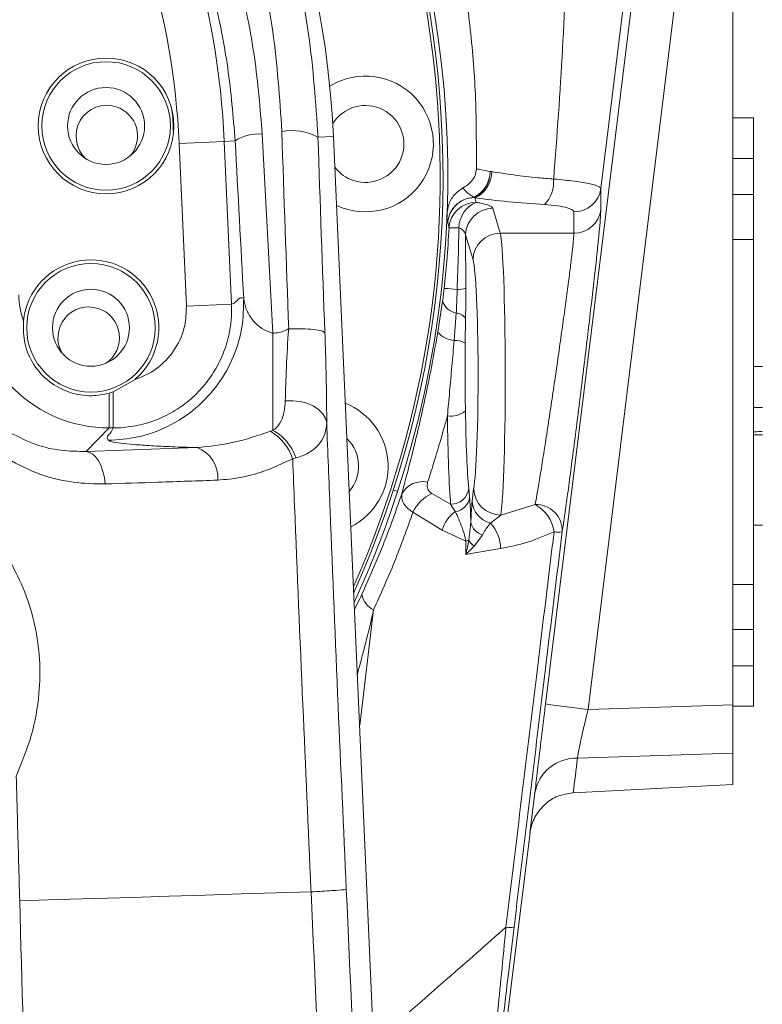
# Model space of a CAD drawing. Header units: millimetres. Extents: x 0 to 16820, y 0 to 11880.
# Tile 25 of 120: x 2786 to 2868, y 7948 to 8057. Entities that reach past the tile are written whole.
import ezdxf

# ---------------------------------------------------------------- set-up
doc = ezdxf.new("R2010")
doc.units = ezdxf.units.MM
doc.header["$LTSCALE"] = 20
doc.linetypes.add('PHANTOM', pattern=[12.7, 6.35, -1.27, 1.27, -1.27, 1.27, -1.27])
doc.styles.add('SLDTEXTSTYLE0', font='TXT', dxfattribs={"width": 0.605})
doc.dimstyles.new('SLDDIMSTYLE0', dxfattribs={"dimtxt": 140, "dimasz": 100, "dimexe": 0, "dimexo": 0.0625, "dimgap": 35, "dimtad": 1, "dimtoh": 1, "dimdec": 0, "dimrnd": 1e-09, "dimzin": 12, "dimdsep": 46, "dimtxsty": 'SLDTEXTSTYLE0', "dimsah": 1, "dimcen": 0.09, "dimadec": 0, "dimazin": 0, "dimtfac": 1, "dimtofl": 0, "dimtmove": 0, "dimatfit": 3, "dimfxl": 0, "dimfrac": 2, "dimtolj": 1, "dimtzin": 12, "dimarcsym": 0})

# ---------------------------------------------------------------- blocks, each defined once
blk = doc.blocks.new('*D5')
at = {"color": 7, "linetype": 'Continuous', "lineweight": 0}
for p, q in [((2720.78, 9015.29), (5150.78, 9015.29)), ((5120.78, 9015.29), (5120.78, 6644.47)), ((2871.03, 6644.47), (5150.78, 6644.47))]:
    blk.add_line(p, q, dxfattribs=at)
for points in [[(5120.78, 9015.29), (5105.78, 8915.29), (5135.78, 8915.29)], [(5120.78, 6644.47), (5135.78, 6744.47), (5105.78, 6744.47)]]:
    blk.add_solid(points, dxfattribs=at)
at = {"color": 7, "linetype": 'Continuous', "lineweight": 0, "insert": (4940.31, 7616), "char_height": 140, "attachment_point": 1, "rotation": 90, "style": 'SLDTEXTSTYLE0'}
blk.add_mtext('2371', dxfattribs=at)

msp = doc.modelspace()

# ---------------------------------------------------------------- linework, layer by layer
at = {"color": 8, "linetype": 'Continuous', "lineweight": 0}
for p, q in [((2859.25, 8065.6), (2848.81, 7980.61)), ((2808.63, 8043.37), (2803.64, 8043.15)), ((2809.83, 8043.43), (2808.63, 8043.37)), ((2808.63, 8043.37), (2809.43, 8025.38)), ((2818.98, 8043.83), (2820.68, 8043.91)), ((2804.44, 8025.16), (2803.64, 8043.15)), ((2867.08, 8041.49), (2864.78, 8041.49)), ((2837.99, 8040.05), (2838.16, 8040.03)), ((2836.31, 8037.13), (2836.21, 8037.16)), ((2864.78, 8037.49), (2867.08, 8037.49)), ((2838.28, 8035.98), (2839.1, 8033.22)), ((2833.45, 8033.82), (2833.31, 8034.36)), ((2836.1, 8030.27), (2835.28, 8033.03)), ((2847.24, 8033.22), (2839.1, 8033.22)), ((2867.08, 8032.52), (2864.78, 8032.52)), ((2809.43, 8025.38), (2804.44, 8025.16)), ((2832.2, 8022.29), (2832.74, 8025.73)), ((2834.01, 8021.38), (2834.25, 8024.4)), ((2835.28, 8023.76), (2835.24, 8021.08)), ((2795.91, 8011.72), (2795.91, 8015.55)), ((2796.36, 8011.72), (2796.36, 8015.69)), ((2795.91, 8011.72), (2793.38, 8009.12)), ((2796.36, 8011.72), (2795.91, 8011.72)), ((2813.72, 8011.35), (2814, 8011.44)), ((2793.38, 8009.12), (2805.62, 8009.54)), ((2816.57, 8008.4), (2816.18, 8008.29)), ((2827.3, 8004.86), (2827.78, 8004.7)), ((2831.55, 8004.47), (2833.63, 8003.29)), ((2835.63, 8005.06), (2835.71, 8004.09)), ((2836, 8003.62), (2836.17, 8004.98)), ((2834.14, 8002.47), (2833.63, 8003.29)), ((2839.17, 8002.1), (2842.97, 8003.27)), ((2832.69, 8000.42), (2829.47, 8002.4)), ((2839.17, 8002.1), (2838.02, 8001.19)), ((2835.29, 7999.22), (2832.69, 8000.42)), ((2837.16, 7999.88), (2836.22, 7998.67)), ((2835.3, 7997.75), (2835.29, 7999.22)), ((2864.78, 7994.41), (2867.08, 7994.41)), ((2823.01, 7991.65), (2823.81, 7993.32)), ((2825.12, 7991.61), (2823.58, 7978.89)), ((2867.08, 7989.44), (2864.78, 7989.44)), ((2864.78, 7985.44), (2867.08, 7985.44)), ((2848.81, 7980.61), (2864.78, 7981.13)), ((2864.78, 7975.79), (2847.63, 7975.25)), ((2842.39, 7966.97), (2842.93, 7971.41)), ((2786.03, 7959.49), (2786.03, 7959.49)), ((2818.21, 7960.47), (2818.21, 7960.47))]:
    msp.add_line(p, q, dxfattribs=at)
at = {"color": 7, "linetype": 'Continuous', "lineweight": 0}
for p, q in [((2864.78, 8060.47), (2864.78, 7981.13)), ((2864.78, 8045.97), (2867.08, 8045.97)), ((2867.08, 8045.97), (2867.08, 8041.49)), ((2834.67, 7729.47), (2820.68, 8043.91)), ((2867.08, 8041.49), (2867.08, 8037.49)), ((2867.08, 8037.49), (2867.08, 8032.52)), ((2867.08, 8032.52), (2867.08, 7994.41)), ((2868.08, 8018.49), (2867.08, 8018.49)), ((2796.36, 8015.69), (2798.78, 8017.08)), ((2795.91, 8015.55), (2796.36, 8015.69)), ((2867.08, 8013.99), (2868.08, 8013.99)), ((2868.08, 8010.97), (2867.08, 8010.97)), ((2867.08, 8000.97), (2868.08, 8000.97)), ((2867.08, 7994.41), (2867.08, 7989.44)), ((2867.08, 7989.44), (2867.08, 7985.44)), ((2867.08, 7985.44), (2867.08, 7980.97)), ((2864.78, 7975.79), (2864.78, 7981.13)), ((2867.08, 7980.97), (2864.78, 7980.97)), ((2864.78, 7975.79), (2864.78, 7972.33)), ((2847.17, 7971.4), (2847.1, 7971.4)), ((2864.78, 7972.33), (2847.17, 7971.4)), ((2842.4, 7967.02), (2838.07, 7931.78)), ((2842.4, 7966.99), (2842.39, 7966.97))]:
    msp.add_line(p, q, dxfattribs=at)
at = {"color": 8, "linetype": 'Continuous', "lineweight": 0, "flags": 128}
for points in [[(2853.93, 8068.38), (2852.72, 8058.47), (2850.22, 8038.16)], [(2844.11, 7981.22), (2845.33, 7991.15), (2850.2, 8030.85), (2854.55, 8066.21)], [(2815.36, 8014.7), (2816.18, 8014.72), (2816.99, 8014.63), (2817.76, 8014.44), (2818.45, 8014.15), (2819.04, 8013.77), (2819.49, 8013.31), (2819.8, 8012.81), (2819.94, 8012.28)], [(2793.38, 8009.12), (2793.75, 8009.02), (2794.11, 8008.81), (2794.45, 8008.47), (2794.76, 8008.03), (2795.02, 8007.5), (2795.23, 8006.89), (2795.38, 8006.23), (2795.46, 8005.53)], [(2839.12, 7998.39), (2835.87, 7997.84), (2835.3, 7997.75)], [(2818.21, 7960.47), (2814.37, 7960.36), (2810.48, 7960.24), (2806.53, 7960.12), (2802.53, 7959.99), (2798.47, 7959.87), (2794.37, 7959.75), (2790.22, 7959.62), (2786.03, 7959.49)]]:
    msp.add_lwpolyline(points, dxfattribs=at)
at = {"color": 7, "linetype": 'Continuous', "lineweight": 0}
for centre, radius in [((2795.57, 8045.07), 7.5), ((2795.57, 8045.07), 4.25), ((2793.9, 8022.78), 4.25)]:
    msp.add_circle(centre, radius, dxfattribs=at)
at = {"color": 8, "linetype": 'Continuous', "lineweight": 0}
for centre in [(2795.57, 8045.07), (2793.9, 8022.78)]:
    msp.add_circle(centre, 7.1, dxfattribs=at)
at = {"color": 7, "linetype": 'Continuous', "lineweight": 30}
msp.add_arc((2720.78, 7139.47), 1875.82, 300, 180, dxfattribs=at)
at = {"color": 7, "linetype": 'PHANTOM', "lineweight": 30}
msp.add_arc((2720.78, 7139.47), 1203.01, 352.93959, 127.06041, dxfattribs=at)
at = {"color": 7, "linetype": 'Continuous', "lineweight": 0}
for centre, radius, start, end in [((2720.78, 8039.47), 112.5, 342, 162), ((2720.78, 8039.47), 112, 335.7818, 204.2182), ((2720.78, 8039.47), 111.7, 336.0886, 162), ((2720.78, 8039.47), 100, 2.5473, 177.4527), ((2824.22, 8043.08), 7.5, 244.77, 121.6703), ((2795.65, 8043.95), 3.4, 72, 227.2727), ((2795.65, 8043.95), 3.4, 320.4416, 72), ((2824.22, 8043.08), 4.25, 252, 148.1128), ((2824.22, 8043.08), 4.25, 217.2197, 252), ((2793.9, 8022.78), 7.5, 310.5973, 174.3437), ((2793.65, 8021.68), 3.4, 72, 210.1298), ((2793.65, 8021.68), 3.4, 303.2987, 72), ((2819.22, 8007.48), 7.5, 296.8309, 68.2638), ((2819.22, 8007.48), 4.25, 319.0778, 46.0169), ((2720.78, 8039.47), 112.5, 335.2813, 342)]:
    msp.add_arc(centre, radius, start, end, dxfattribs=at)
at = {"color": 8, "linetype": 'Continuous', "lineweight": 0}
for centre, radius, start, end in [((2720.78, 8039.47), 87.93, 2.5473, 60.0607), ((2720.78, 8039.47), 82.94, 2.5473, 60.0607), ((2816.07, 8038.39), 6.17, 61.894, 100.1074), ((2812.4, 8039.45), 4.74, 84.8708, 122.838), ((2834.77, 8040.06), 3.21, 296.4386, 359.9057), ((2834.89, 8039.96), 3.1, 295.2257, 1.614), ((2835.04, 8039.99), 3.13, 294.0778, 0.6714), ((2841.15, 8038.98), 3.86, 317.615, 3.4044), ((2847.26, 8038.56), 2.99, 269.6521, 352.3714), ((2836.82, 8037.31), 0.624, 191.6576, 193.583), ((2836.44, 8033.62), 3.01, 90.1298, 176.1638), ((2837.62, 8033.78), 3.08, 112.6416, 179.346), ((2838.29, 8032.97), 3.01, 90.2111, 178.9904), ((2847.26, 8036.21), 2.98, 269.6069, 352.4121), ((2833.95, 8023.79), 10.04, 86.6091, 92.868), ((2839.11, 8030.22), 3.01, 90.2111, 178.9904), ((2832.58, 8012.43), 14.69, 83.096, 88.673), ((2834.44, 8029.54), 2.53, 267.767, 289.9843), ((2834.59, 8026.31), 1.94, 197.5355, 260.117), ((2834.21, 8023.19), 1.21, 28.1854, 87.8443), ((2834.21, 8024.03), 2.66, 220.9113, 265.7032), ((2834.15, 8019.32), 2.07, 58.3317, 94.0332), ((2833.66, 8015.5), 2.49, 260.8587, 310.1052), ((2810.89, 8006.56), 5.56, 18.0819, 59.4545), ((2804.39, 8006.24), 3.53, 355.3598, 69.5522), ((2830.51, 8003.21), 2.58, 76.9063, 151.2647), ((2833.33, 8000.59), 4.27, 114.7694, 154.9828), ((2833.68, 8005.24), 1.95, 268.3984, 354.768), ((2833.89, 8004.29), 1.84, 277.7317, 353.6308), ((2839.16, 8005.09), 2.99, 182.1119, 270.1234), ((2838.74, 8003.84), 2.75, 184.5531, 254.8426), ((2840.94, 7999.65), 4.15, 8.1802, 60.773), ((2843.04, 8000.36), 2.91, 357.7002, 91.3444), ((2836.51, 7999.26), 4, 126.4683, 163.1441), ((2837.69, 8001.67), 1.87, 192.2475, 253.5285), ((2835.21, 7998.46), 3.92, 358.9073, 44.0966), ((2845.49, 8003.03), 2.82, 260.9748, 279.2725), ((2834.81, 8002), 2.82, 279.7711, 286.9307), ((2838.12, 8001), 3.01, 214.4179, 230.85), ((2826.27, 7993.85), 2.52, 192.1479, 242.7695), ((2870.12, 8163.49), 184.11, 261.8768, 263.3521), ((2847.5, 7970.61), 4.64, 88.3982, 169.982), ((2840.12, 7958.89), 2.36, 260.6397, 282.5438)]:
    msp.add_arc(centre, radius, start, end, dxfattribs=at)
for centre, major_axis, ratio, start_param, end_param in [((2840.1, 7959.47), (-18.56, 420), 0.051859, 1.364715, 1.417476), ((2792.14, 7959.33), (-18.6, 417), 0.052356, 4.870609, 4.913111), ((2795.13, 7959.47), (-18.6, 420), 0.051983, 4.859948, 4.913145), ((2844.09, 7959.64), (-18.56, 416), 0.052356, 1.364671, 1.417432), ((2720.78, 8005.23), (0, 125.13), 0.954809, 4.966035, 4.970194), ((-627.22, 8034.8), (3474.47, 0), 0.176368, 6.280613, 6.284444), ((2838.98, 8017.47), (0, 16), 0.042581, 3.423915, 6.108652), ((2835.98, 8017.47), (0, 13), 0.052408, 3.423915, 6.108652), ((2795.93, 8026.72), (10.46, 10.77), 0.999109, 2.371694, 3.911491), ((2795.93, 8026.72), (-6.99, -7.19), 0.99734, 5.513287, 5.80844), ((2833.97, 8017.47), (0, 16), 0.045857, 1.851056, 2.659661), ((2835.97, 8017.47), (0, 14), 0.052408, 1.851056, 2.659661), ((-602.43, 7878.97), (3453.5, 277.26), 0.511914, 6.1793, 6.181451)]:
    msp.add_ellipse(centre, major_axis=major_axis, ratio=ratio, start_param=start_param, end_param=end_param, dxfattribs=at)
for points, knots in [([(2729.23, 8138.98), (2731.11, 8138.79), (2735.85, 8138.29), (2743.36, 8136.82), (2751.64, 8134.46), (2759.65, 8131.4), (2767.41, 8127.64), (2774.86, 8123.16), (2781.93, 8118), (2788.51, 8112.26), (2795.13, 8105.36), (2801.54, 8097.13), (2807.43, 8087.5), (2812.22, 8077.24), (2815.77, 8066.45), (2818.2, 8055.28), (2818.72, 8047.65), (2818.98, 8043.83)], [0, 0, 0, 0, 0.038859, 0.097843, 0.157085, 0.216348, 0.275358, 0.336577, 0.398038, 0.459516, 0.520757, 0.600462, 0.68041, 0.760114, 0.839999, 0.920133, 1, 1, 1, 1]), ([(2814.99, 8044.47), (2814.74, 8048.16), (2814.24, 8055.56), (2811.92, 8066.38), (2808.52, 8076.83), (2803.93, 8086.76), (2798.29, 8096.1), (2792.15, 8104.07), (2785.79, 8110.76), (2779.49, 8116.33), (2772.7, 8121.34), (2765.56, 8125.68), (2758.11, 8129.33), (2750.42, 8132.3), (2742.47, 8134.59), (2736.24, 8135.82), (2732.69, 8136.28), (2731.89, 8136.38)], [0, 0, 0, 0, 0.081925, 0.16412, 0.246063, 0.327729, 0.409642, 0.491306, 0.553842, 0.616618, 0.679374, 0.741882, 0.801881, 0.862142, 0.92238, 0.982347, 1, 1, 1, 1]), ([(2733.07, 8130.53), (2734.67, 8130.29), (2739.41, 8129.58), (2747.15, 8127.66), (2756.08, 8124.5), (2764.71, 8120.4), (2772.93, 8115.38), (2780.64, 8109.48), (2787.85, 8102.67), (2794.4, 8094.93), (2800.18, 8086.33), (2804.69, 8077.7), (2808.04, 8069.23), (2810.42, 8061.06), (2812.12, 8052.69), (2812.59, 8047), (2812.82, 8044.17)], [0, 0, 0, 0, 0.03736, 0.110405, 0.183678, 0.256747, 0.332982, 0.409439, 0.485696, 0.567729, 0.650006, 0.73204, 0.7989, 0.866034, 0.933157, 1, 1, 1, 1]), ([(2809.83, 8043.43), (2809.6, 8046.12), (2809.16, 8051.5), (2807.55, 8059.49), (2805.25, 8067.37), (2802.28, 8074.79), (2798.81, 8081.64), (2794.91, 8087.98), (2790.45, 8094.03), (2785.68, 8099.44), (2780.77, 8104.21), (2775.76, 8108.39), (2770.42, 8112.27), (2766.59, 8114.53), (2764.67, 8115.67)], [0, 0, 0, 0, 0.090247, 0.180497, 0.273847, 0.367202, 0.45065, 0.534099, 0.619804, 0.705508, 0.778348, 0.851186, 0.925594, 1, 1, 1, 1]), ([(2846.54, 8067.95), (2846.39, 8063.15), (2846.09, 8053.56), (2845.37, 8044), (2845.01, 8039.21)], [0, 0, 0, 0, 0.499801, 1, 1, 1, 1]), ([(2802.97, 8044.58), (2802.97, 8045.03), (2802.97, 8045.88), (2802.84, 8046.73), (2802.78, 8047.12)], [0, 0, 0, 0, 0.529953, 1, 1, 1, 1]), ([(2836.47, 8040.34), (2836.64, 8040.3), (2837.13, 8040.2), (2837.65, 8040.11), (2837.99, 8040.05)], [0, 0, 0, 0, 0.353542, 1, 1, 1, 1]), ([(2838.16, 8040.03), (2838.97, 8039.9), (2840.58, 8039.64), (2842.92, 8039.38), (2844.44, 8039.26), (2845.01, 8039.21)], [0, 0, 0, 0, 0.380547, 0.767105, 1, 1, 1, 1]), ([(2845.01, 8039.21), (2845.8, 8039.13), (2847.4, 8038.98), (2849.14, 8038.67), (2850.07, 8038.39), (2850.18, 8038.22), (2850.22, 8038.16)], [0, 0, 0, 0, 0.273427, 0.546679, 0.819683, 1, 1, 1, 1]), ([(2834.97, 8038.22), (2835.05, 8038.12), (2835.45, 8037.67), (2835.87, 8037.4), (2836.21, 8037.18)], [0, 0, 0, 0, 0.205492, 1, 1, 1, 1]), ([(2850.22, 8038.16), (2850.22, 8037.81), (2850.23, 8037.03), (2850.22, 8036.25), (2850.21, 8035.81)], [0, 0, 0, 0, 0.443472, 1, 1, 1, 1]), ([(2833.31, 8034.36), (2833.31, 8034.37), (2833.32, 8034.51), (2833.38, 8034.97), (2833.66, 8035.72), (2834.32, 8036.5), (2835.2, 8037.04), (2835.87, 8037.13), (2836.21, 8037.18)], [0, 0, 0, 0, 0.011346, 0.092247, 0.31945, 0.546532, 0.773284, 1, 1, 1, 1]), ([(2836.21, 8037.16), (2835.96, 8037.13), (2835.38, 8037.07), (2834.54, 8036.65), (2833.81, 8035.94), (2833.42, 8035.14), (2833.32, 8034.59), (2833.31, 8034.37), (2833.31, 8034.36)], [0, 0, 0, 0, 0.167329, 0.394248, 0.621191, 0.848172, 0.988658, 1, 1, 1, 1]), ([(2844, 8036.38), (2842.65, 8036.48), (2839.91, 8036.67), (2837.52, 8036.98), (2836.31, 8037.13)], [0, 0, 0, 0, 0.493247, 1, 1, 1, 1]), ([(2836.44, 8036.63), (2836.58, 8036.61), (2837.14, 8036.52), (2837.88, 8036.32), (2838.22, 8036.11), (2838.27, 8036), (2838.28, 8035.98)], [0, 0, 0, 0, 0.133162, 0.528709, 0.935423, 1, 1, 1, 1]), ([(2847.25, 8035.57), (2847.22, 8035.63), (2847.16, 8035.79), (2846.59, 8036.03), (2845.5, 8036.26), (2844.5, 8036.34), (2844, 8036.38)], [0, 0, 0, 0, 0.181212, 0.454566, 0.727281, 1, 1, 1, 1]), ([(2833.31, 8034.36), (2833.31, 8034.37), (2833.27, 8034.56), (2833.23, 8034.92), (2833.2, 8035.25)], [0, 0, 0, 0, 0.0855682, 1, 1, 1, 1]), ([(2832.92, 8027.12), (2833.02, 8028.13), (2833.25, 8030.36), (2833.38, 8032.6), (2833.45, 8033.82)], [0, 0, 0, 0, 0.452998, 1, 1, 1, 1]), ([(2834.34, 8027.01), (2834.39, 8028.34), (2834.48, 8030.61), (2834.52, 8032.88), (2834.54, 8033.82)], [0, 0, 0, 0, 0.5867051, 1, 1, 1, 1]), ([(2835.28, 8033.03), (2835.28, 8033.05), (2835.26, 8033.19), (2835.13, 8033.44), (2834.83, 8033.68), (2834.6, 8033.79), (2834.54, 8033.82)], [0, 0, 0, 0, 0.06636, 0.480883, 0.871939, 1, 1, 1, 1]), ([(2835.28, 8033.03), (2835.28, 8031.63), (2835.29, 8029.68), (2835.3, 8027.72), (2835.3, 8027.16)], [0, 0, 0, 0, 0.713439, 1, 1, 1, 1]), ([(2842.97, 8003.27), (2843.03, 8003.6), (2843.17, 8004.38), (2843.44, 8005.98), (2843.78, 8008.04), (2844.14, 8010.39), (2844.53, 8012.92), (2844.93, 8015.6), (2845.33, 8018.3), (2845.71, 8021), (2846.07, 8023.56), (2846.4, 8025.97), (2846.69, 8028.12), (2846.92, 8029.99), (2847.09, 8031.48), (2847.21, 8032.62), (2847.23, 8033.02), (2847.24, 8033.22)], [0, 0, 0, 0, 0.050599, 0.117987, 0.187354, 0.254953, 0.324515, 0.391966, 0.46135, 0.528342, 0.597238, 0.663655, 0.731961, 0.798037, 0.866015, 0.932042, 1, 1, 1, 1]), ([(2832.74, 8025.73), (2832.75, 8025.84), (2832.82, 8026.27), (2832.87, 8026.76), (2832.92, 8027.12)], [0, 0, 0, 0, 0.256148, 1, 1, 1, 1]), ([(2834.25, 8024.4), (2834.28, 8025.01), (2834.32, 8025.86), (2834.34, 8026.75), (2834.34, 8027.01)], [0, 0, 0, 0, 0.70897, 1, 1, 1, 1]), ([(2810.77, 8026), (2810.75, 8024.95), (2810.71, 8022.77), (2809.73, 8019.53), (2808.03, 8016.46), (2805.56, 8013.8), (2802.53, 8011.81), (2799.19, 8010.58), (2796.91, 8010.43), (2795.81, 8010.35)], [0, 0, 0, 0, 0.130529, 0.269997, 0.415553, 0.563456, 0.716404, 0.863039, 1, 1, 1, 1]), ([(2809.43, 8025.38), (2809.56, 8025.42), (2809.81, 8025.51), (2810.15, 8025.92), (2810.46, 8026.16), (2810.67, 8026.05), (2810.77, 8026)], [0, 0, 0, 0, 0.279937, 0.560498, 0.780568, 1, 1, 1, 1]), ([(2810.77, 8026), (2810.84, 8025.61), (2810.98, 8024.84), (2811.6, 8023.77), (2812.44, 8022.9), (2813.3, 8022.37), (2813.84, 8022.22), (2814, 8022.17)], [0, 0, 0, 0, 0.262737, 0.513908, 0.73803, 0.926878, 1, 1, 1, 1]), ([(2809.43, 8025.38), (2809.43, 8025.38), (2809.48, 8024.22), (2809.31, 8022.31), (2808.51, 8019.8), (2807.5, 8017.83), (2806.17, 8016.06), (2804.57, 8014.53), (2802.73, 8013.3), (2800.71, 8012.4), (2798.57, 8011.84), (2797.1, 8011.72), (2796.36, 8011.72), (2796.36, 8011.72)], [0, 0, 0, 0, 0.0000028, 0.1642637, 0.2689285, 0.3735939, 0.4780745, 0.5825551, 0.6868512, 0.7911466, 0.8955723, 0.9999972, 1, 1, 1, 1]), ([(2798.78, 8017.08), (2798.87, 8017.11), (2799.81, 8017.42), (2801.51, 8018.36), (2803.34, 8020.43), (2804.36, 8022.81), (2804.42, 8024.44), (2804.44, 8025.16)], [0, 0, 0, 0, 0.0253727, 0.2822103, 0.5396055, 0.7972941, 1, 1, 1, 1]), ([(2814, 8022.17), (2814.21, 8022.19), (2814.68, 8022.23), (2815.26, 8022.43), (2815.62, 8022.6), (2815.74, 8022.66)], [0, 0, 0, 0, 0.356423, 0.767334, 1, 1, 1, 1]), ([(2815.36, 8014.7), (2815.39, 8015.9), (2815.46, 8018.3), (2815.63, 8021.21), (2815.74, 8022.66), (2815.74, 8022.66)], [0, 0, 0, 0, 0.503064, 0.999993, 1, 1, 1, 1]), ([(2814, 8022.17), (2814, 8020.83), (2814, 8018.16), (2814, 8014.66), (2814, 8012.53), (2814, 8011.63), (2814, 8011.44)], [0, 0, 0, 0, 0.30624, 0.61248, 0.91872, 1, 1, 1, 1]), ([(2819.74, 8022.23), (2819.77, 8021.34), (2819.83, 8019.54), (2819.89, 8016.95), (2819.93, 8014.48), (2819.94, 8013.02), (2819.94, 8012.28)], [0, 0, 0, 0, 0.245391, 0.4956, 0.745211, 1, 1, 1, 1]), ([(2828.24, 8004.45), (2828.44, 8005.2), (2828.84, 8006.72), (2829.53, 8009.41), (2830.23, 8012.35), (2830.93, 8015.51), (2831.61, 8018.89), (2832, 8021.14), (2832.2, 8022.29)], [0, 0, 0, 0, 0.161263, 0.327313, 0.487356, 0.652151, 0.823001, 1, 1, 1, 1]), ([(2833.27, 8013.04), (2833.35, 8013.93), (2833.52, 8015.73), (2833.77, 8018.56), (2833.93, 8020.43), (2834.01, 8021.38)], [0, 0, 0, 0, 0.326495, 0.658792, 1, 1, 1, 1]), ([(2835.24, 8021.08), (2835.23, 8020.25), (2835.22, 8018.56), (2835.23, 8016.03), (2835.25, 8014.4), (2835.26, 8013.59)], [0, 0, 0, 0, 0.3319714, 0.6724084, 1, 1, 1, 1]), ([(2814, 8011.44), (2814, 8011.44), (2814.09, 8011.51), (2814.48, 8011.8), (2814.95, 8012.47), (2815.29, 8013.51), (2815.33, 8014.3), (2815.36, 8014.7)], [0, 0, 0, 0, 0.0000114, 0.0914872, 0.3858448, 0.6925342, 1, 1, 1, 1]), ([(2833.27, 8013.04), (2832.99, 8012.03), (2832.47, 8010.18), (2831.72, 8007.71), (2831.3, 8006.39), (2831.09, 8005.72)], [0, 0, 0, 0, 0.368941, 0.680012, 1, 1, 1, 1]), ([(2795.81, 8010.35), (2795.74, 8010.48), (2795.61, 8010.73), (2796.12, 8011.19), (2796.27, 8011.52), (2796.36, 8011.72)], [0, 0, 0, 0, 0.279377, 0.559745, 1, 1, 1, 1]), ([(2819.94, 8012.28), (2819.9, 8011.89), (2819.82, 8011.11), (2819.39, 8010.26), (2818.64, 8009.39), (2817.74, 8008.79), (2816.81, 8008.48), (2816.57, 8008.4)], [0, 0, 0, 0, 0.226986, 0.453747, 0.575425, 0.892135, 1, 1, 1, 1]), ([(2819.94, 8012.28), (2820.06, 8009.06), (2820.47, 7998.66), (2821.17, 7981.47), (2821.8, 7967.51), (2822.1, 7960.76)], [0, 0, 0, 0, 0.188493, 0.607389, 1, 1, 1, 1]), ([(2784.91, 8011.23), (2785.87, 8010.74), (2787.73, 8009.79), (2790.61, 8009.15), (2792.45, 8009.13), (2793.38, 8009.12)], [0, 0, 0, 0, 0.346002, 0.668825, 1, 1, 1, 1]), ([(2805.62, 8009.54), (2806.97, 8009.69), (2809.71, 8009.98), (2812.37, 8010.89), (2813.72, 8011.35)], [0, 0, 0, 0, 0.494429, 1, 1, 1, 1]), ([(2805.62, 8009.54), (2805.58, 8009.54), (2804.61, 8009.57), (2802.81, 8009.63), (2800.5, 8009.75), (2798.58, 8009.88), (2797.13, 8010.03), (2796.14, 8010.19), (2795.92, 8010.3), (2795.81, 8010.35)], [0, 0, 0, 0, 0.006947, 0.171735, 0.336541, 0.50242, 0.668311, 0.834155, 1, 1, 1, 1]), ([(2795.46, 8005.53), (2794.3, 8005.55), (2791.93, 8005.6), (2788.24, 8006.45), (2785.87, 8007.68), (2784.65, 8008.31)], [0, 0, 0, 0, 0.320171, 0.648766, 1, 1, 1, 1]), ([(2816.18, 8008.29), (2815.1, 8007.79), (2813.25, 8006.95), (2810.46, 8006.17), (2808.76, 8006.02), (2807.9, 8005.95)], [0, 0, 0, 0, 0.414517, 0.705265, 1, 1, 1, 1]), ([(2818.21, 7960.47), (2818.21, 7960.47), (2818.21, 7960.55), (2817.9, 7967.43), (2817.27, 7981.66), (2816.61, 7997.52), (2816.25, 8006.56), (2816.18, 8008.29)], [0, 0, 0, 0, 0.000001, 0.004633, 0.431133, 0.891327, 1, 1, 1, 1]), ([(2807.9, 8005.95), (2805.71, 8005.87), (2801.63, 8005.73), (2797.42, 8005.59), (2795.46, 8005.53)], [0, 0, 0, 0, 0.5363397, 1, 1, 1, 1]), ([(2831.09, 8005.72), (2831.05, 8005.52), (2830.99, 8005.13), (2831.23, 8004.71), (2831.47, 8004.53), (2831.55, 8004.47)], [0, 0, 0, 0, 0.44369, 0.816906, 1, 1, 1, 1]), ([(2823.81, 7993.32), (2824.62, 7995.12), (2826.24, 7998.74), (2827.57, 8002.54), (2828.24, 8004.45)], [0, 0, 0, 0, 0.498553, 1, 1, 1, 1]), ([(2829.47, 8002.4), (2829.3, 8002.52), (2828.8, 8002.87), (2828.23, 8003.57), (2828.24, 8004.15), (2828.24, 8004.45)], [0, 0, 0, 0, 0.186512, 0.567897, 1, 1, 1, 1]), ([(2835.71, 8004.09), (2835.74, 8003.74), (2835.79, 8003.04), (2835.84, 8002.04), (2835.86, 8001.41), (2835.86, 8001.28)], [0, 0, 0, 0, 0.436032, 0.885525, 1, 1, 1, 1]), ([(2835.86, 8001.28), (2835.87, 8001.46), (2835.91, 8002.41), (2835.96, 8003.08), (2836, 8003.62)], [0, 0, 0, 0, 0.1891119, 1, 1, 1, 1]), ([(2829.47, 8002.4), (2828.81, 8000.56), (2827.49, 7996.89), (2825.91, 7993.37), (2825.12, 7991.61)], [0, 0, 0, 0, 0.4988023, 1, 1, 1, 1]), ([(2835.29, 7999.22), (2835.27, 7999.34), (2835.16, 7999.89), (2834.78, 8001.14), (2834.4, 8001.94), (2834.14, 8002.47)], [0, 0, 0, 0, 0.080807, 0.380272, 1, 1, 1, 1]), ([(2835.63, 7999.3), (2835.64, 7999.38), (2835.72, 8000.04), (2835.79, 8000.7), (2835.86, 8001.28)], [0, 0, 0, 0, 0.117446, 1, 1, 1, 1]), ([(2838.02, 8001.19), (2837.77, 8000.89), (2837.47, 8000.53), (2837.2, 7999.98), (2837.16, 7999.88)], [0, 0, 0, 0, 0.823078, 1, 1, 1, 1]), ([(2845.05, 8000.24), (2844.08, 7999.83), (2842.12, 7998.99), (2840.13, 7998.59), (2839.12, 7998.39)], [0, 0, 0, 0, 0.497074, 1, 1, 1, 1]), ([(2839.73, 7956.56), (2840.89, 7966.08), (2842.66, 7980.64), (2844.44, 7995.21), (2845.05, 8000.24)], [0, 0, 0, 0, 0.654269, 1, 1, 1, 1]), ([(2845.95, 8000.24), (2845.33, 7995.21), (2843.56, 7980.65), (2841.79, 7966.1), (2840.63, 7956.58)], [0, 0, 0, 0, 0.345731, 1, 1, 1, 1]), ([(2835.3, 7997.75), (2835.3, 7997.75), (2835.43, 7998.27), (2835.53, 7998.79), (2835.63, 7999.3)], [0, 0, 0, 0, 0.00986, 1, 1, 1, 1]), ([(2836.22, 7998.67), (2835.93, 7998.36), (2835.63, 7998.05), (2835.31, 7997.75), (2835.3, 7997.75)], [0, 0, 0, 0, 0.990812, 1, 1, 1, 1]), ([(2784.97, 7997), (2785.54, 7995.88), (2786.7, 7993.61), (2787.78, 7989.93), (2788.31, 7986.15), (2788.24, 7982.05), (2787.45, 7977.64), (2786.25, 7974.74), (2785.64, 7973.26)], [0, 0, 0, 0, 0.153137, 0.310275, 0.458674, 0.611527, 0.802249, 1, 1, 1, 1]), ([(2825.12, 7991.61), (2824.88, 7990.59), (2824.33, 7988.21), (2823.69, 7985.86), (2823.33, 7984.52)], [0, 0, 0, 0, 0.4323255, 1, 1, 1, 1]), ([(2848.81, 7980.61), (2848.76, 7980.43), (2848.55, 7979.58), (2848.2, 7978.09), (2847.82, 7976.35), (2847.69, 7975.61), (2847.63, 7975.25)], [0, 0, 0, 0, 0.086325, 0.395236, 0.698812, 1, 1, 1, 1]), ([(2785.64, 7973.26), (2785.69, 7971.54), (2785.82, 7966.96), (2785.95, 7962.37), (2786.03, 7959.49), (2786.03, 7959.49)], [0, 0, 0, 0, 0.3742296, 0.9999956, 1, 1, 1, 1]), ([(2818.21, 7960.47), (2819.04, 7960.52), (2820.68, 7960.62), (2821.74, 7960.7), (2822.04, 7960.74), (2822.09, 7960.75), (2822.1, 7960.76)], [0, 0, 0, 0, 0.390513, 0.781027, 0.944692, 1, 1, 1, 1]), ([(2822.1, 7960.76), (2823.84, 7922.19), (2826.17, 7870.78), (2829.06, 7806.5), (2830.79, 7767.93), (2831.97, 7742.23), (2832.56, 7729.38)], [0, 0, 0, 0, 0.4999935, 0.6666698, 0.8333459, 1, 1, 1, 1]), ([(2806.34, 7174.74), (2804.06, 7255.3), (2801.6, 7342.26), (2798.96, 7435.63), (2798.4, 7454.81), (2797.85, 7473.95), (2797.29, 7493.07), (2795.83, 7543.69), (2794.33, 7595.58), (2792.83, 7648.61), (2792.21, 7671.34), (2791.58, 7694.11), (2790.93, 7716.92), (2789.31, 7768.77), (2786.98, 7849.62), (2784.99, 7922.85), (2784, 7959.47)], [0, 0, 0, 0, 0.3073791, 0.3318103, 0.3562518, 0.3807176, 0.4051945, 0.4296553, 0.575068, 0.6041798, 0.633314, 0.6624329, 0.6915167, 0.7205861, 0.8602928, 1, 1, 1, 1]), ([(2786.03, 7959.49), (2787.03, 7922.88), (2789.02, 7849.66), (2791.36, 7768.84), (2792.97, 7717.01), (2793.61, 7694.23), (2794.23, 7671.5), (2794.84, 7648.79), (2796.3, 7595.74), (2797.8, 7542.67), (2799.28, 7489.63), (2799.91, 7466.93), (2800.55, 7444.2), (2801.19, 7421.44), (2802.71, 7368.09), (2805.04, 7285.88), (2807.16, 7211.25), (2808.19, 7174.79)], [0, 0, 0, 0, 0.1396971, 0.2793936, 0.3084289, 0.3374786, 0.3665634, 0.3956634, 0.424741, 0.5702817, 0.5992771, 0.6282861, 0.6572881, 0.6862737, 0.7152495, 0.8608729, 1, 1, 1, 1]), ([(2828.83, 7728.96), (2828.39, 7738.61), (2827.5, 7757.91), (2825.75, 7796.52), (2822.64, 7864.04), (2819.98, 7921.91), (2818.21, 7960.47)], [0, 0, 0, 0, 0.125057, 0.25013, 0.50026, 1, 1, 1, 1]), ([(2825.14, 7943.8), (2827.85, 7946.17), (2832.73, 7950.4), (2837.58, 7954.67), (2839.73, 7956.56)], [0, 0, 0, 0, 0.5575266, 1, 1, 1, 1]), ([(2837.01, 7930.53), (2837.04, 7930.66), (2837.11, 7930.93), (2837.27, 7932.09), (2837.48, 7933.92), (2837.75, 7936.36), (2838.05, 7939.31), (2838.4, 7942.77), (2838.8, 7946.84), (2839.25, 7951.54), (2839.57, 7954.84), (2839.73, 7956.56)], [0, 0, 0, 0, 0.107987, 0.215876, 0.325959, 0.435968, 0.534994, 0.634065, 0.752412, 0.870906, 1, 1, 1, 1]), ([(2840.63, 7956.58), (2840.43, 7954.96), (2840.06, 7951.85), (2839.53, 7947.4), (2839.09, 7943.57), (2838.73, 7940.32), (2838.43, 7937.58), (2838.2, 7935.33), (2838.04, 7933.68), (2837.97, 7932.67), (2837.97, 7932.48), (2837.97, 7932.38)], [0, 0, 0, 0, 0.1308148, 0.2496318, 0.3682711, 0.4665874, 0.5648481, 0.6740638, 0.7833734, 0.8916274, 1, 1, 1, 1])]:
    msp.add_open_spline(points, degree=3, knots=knots, dxfattribs=at)
at = {"color": 7, "linetype": 'Continuous', "lineweight": 0}
for points, knots in [([(2836.47, 8040.34), (2836.47, 8042.91), (2836.48, 8048.05), (2835.87, 8055.8), (2834.78, 8063.55), (2833.49, 8068.64), (2832.85, 8071.18)], [0, 0, 0, 0, 0.247523, 0.495007, 0.747539, 1, 1, 1, 1]), ([(2836.47, 8040.34), (2836.44, 8040.09), (2836.38, 8039.59), (2835.91, 8038.88), (2835.4, 8038.45), (2835.04, 8038.25), (2834.97, 8038.22)], [0, 0, 0, 0, 0.274154, 0.547531, 0.912906, 1, 1, 1, 1]), ([(2833.2, 8035.25), (2833.26, 8035.66), (2833.38, 8036.49), (2834.02, 8037.57), (2834.67, 8038.01), (2834.97, 8038.22)], [0, 0, 0, 0, 0.348252, 0.696833, 1, 1, 1, 1]), ([(2850.21, 8035.81), (2850.2, 8035.58), (2850.19, 8035.1), (2850.07, 8033.76), (2849.9, 8031.97), (2849.67, 8029.77), (2849.38, 8027.22), (2849.05, 8024.37), (2848.69, 8021.31), (2848.31, 8018.13), (2847.91, 8014.9), (2847.51, 8011.73), (2847.12, 8008.71), (2846.76, 8005.93), (2846.42, 8003.48), (2846.15, 8001.57), (2846.01, 8000.64), (2845.95, 8000.24)], [0, 0, 0, 0, 0.067137, 0.134274, 0.201382, 0.268492, 0.335847, 0.403205, 0.471071, 0.538939, 0.607254, 0.675569, 0.74408, 0.812589, 0.880971, 0.949351, 1, 1, 1, 1]), ([(2835.3, 8027.16), (2835.3, 8026.34), (2835.3, 8025.17), (2835.28, 8024.08), (2835.28, 8023.76)], [0, 0, 0, 0, 0.706169, 1, 1, 1, 1]), ([(2786.44, 8023.52), (2786.44, 8022.66), (2786.44, 8020.97), (2787.5, 8018.62), (2789.21, 8016.74), (2791.47, 8015.54), (2793.81, 8015.14), (2795.27, 8015.42), (2795.91, 8015.55)], [0, 0, 0, 0, 0.175026, 0.346378, 0.52067, 0.693901, 0.865687, 1, 1, 1, 1]), ([(2868.02, 8011.34), (2867.75, 8011.32), (2867.44, 8011.3), (2867.13, 8011.29), (2867.08, 8011.29)], [0, 0, 0, 0, 0.858624, 1, 1, 1, 1]), ([(2842.93, 7971.41), (2843.01, 7972.08), (2843.16, 7973.42), (2843.54, 7976.59), (2843.88, 7979.32), (2844.07, 7980.88), (2844.11, 7981.22)], [0, 0, 0, 0, 0.3040941, 0.608247, 0.9147847, 1, 1, 1, 1]), ([(2842.39, 7966.97), (2842.4, 7966.98), (2842.41, 7967.09), (2842.52, 7967.76), (2842.95, 7968.93), (2844.03, 7970.23), (2845.45, 7971.15), (2846.55, 7971.31), (2847.1, 7971.4)], [0, 0, 0, 0, 0.002841, 0.048728, 0.294677, 0.532871, 0.766346, 1, 1, 1, 1])]:
    msp.add_open_spline(points, degree=3, knots=knots, dxfattribs=at)
at = {"color": 8, "linetype": 'Continuous', "lineweight": 0}
for points in [[(2815.74, 8022.66), (2816.25, 8022.67), (2817.26, 8022.68), (2818.55, 8022.6), (2819.48, 8022.45), (2819.65, 8022.3), (2819.74, 8022.23)], [(2814, 8011.44), (2814.26, 8011.29), (2814.78, 8011), (2815.51, 8010.27), (2816.14, 8009.39), (2816.43, 8008.73), (2816.57, 8008.4)]]:
    msp.add_open_spline(points, degree=3, dxfattribs=at)

# ---------------------------------------------------------------- dimensions: what is measured, and where the dimension line sits
at = {"color": 7, "linetype": 'Continuous', "lineweight": 0}
dim = msp.add_linear_dim(base=(5120.78, 6644.47), p1=(2720.78, 9015.29), p2=(2871.03, 6644.47), angle=90, dimstyle='SLDDIMSTYLE0', dxfattribs=at)
dim.commit()
dim.dimension.update_dxf_attribs({"geometry": '*D5', "text_midpoint": (5120.78, 7829.88), "dimtype": 160})

doc.saveas('drawing.dxf')
